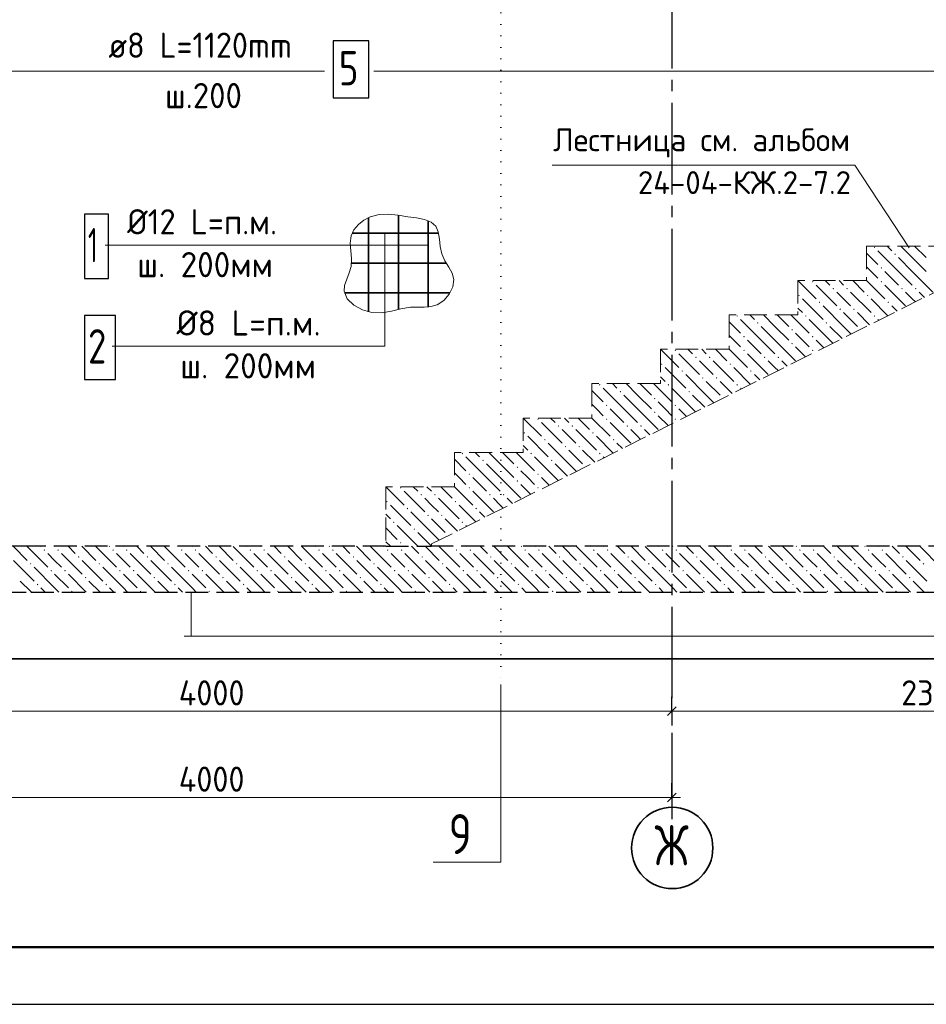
# Model space of a CAD drawing. Header units: millimetres. Extents: x 0 to 50400, y 0 to 35640.
# Tile 2 of 21: x 9482 to 18987, y 0 to 10316. Entities that reach past the tile are written whole.
import ezdxf

# ---------------------------------------------------------------- set-up
doc = ezdxf.new("R2010")
doc.units = ezdxf.units.MM
for name, pattern in [('______2', [324, 240, -84]), ('______5', [1320, 960, -120, 120, -120]), ('______9', [120, 0, -120])]:
    doc.linetypes.add(name, pattern=pattern)
for name, color, linetype, lineweight in [('Standard', 7, 'Continuous', 25), ('ЖБ Лестница', 52, 'Continuous', 25), ('ЖБ Перекрытие верхний уровень', 7, 'Continuous', 35), ('ЖБ Стена верхний уровень', 7, 'Continuous', 35), ('Позиционная метка линия выноска', 7, 'Continuous', 13), ('Позиционная метка номер позиции', 7, 'Continuous', 13), ('Сечения символ', 7, 'Continuous', 25)]:
    doc.layers.add(name, color=color, linetype=linetype, lineweight=lineweight)
doc.layers.add('Оси', color=7, linetype='______5', true_color=0x656565)
doc.layers.add('Стена ДОП П-обр. неравн', color=7, linetype='Continuous', true_color=0xa0a0a0)
doc.layers.add('Размерная выноска', color=7, linetype='Continuous')
doc.styles.add('ISOCPEUR', font='txt')

msp = doc.modelspace()

# ---------------------------------------------------------------- hatches: boundary and pattern name
at = {"layer": 'ЖБ Лестница', "linetype": 'Continuous', "lineweight": 18, "transparency": 33554687}
for points in [[(18436, 7931), (18444, 7939), (18451, 7931), (18444, 7923)], [(18652, 7859), (18660, 7867), (18667, 7859), (18660, 7851)], [(18508, 7715), (18516, 7723), (18523, 7715), (18516, 7707)], [(17788, 7571), (17796, 7579), (17803, 7571), (17796, 7563)], [(18508, 7571), (18516, 7579), (18523, 7571), (18516, 7563)], [(17644, 7427), (17652, 7435), (17659, 7427), (17652, 7419)], [(18004, 7499), (18012, 7507), (18019, 7499), (18012, 7491)], [(18148, 7499), (18156, 7507), (18163, 7499), (18156, 7491)], [(18364, 7427), (18372, 7435), (18379, 7427), (18372, 7419)], [(18724, 7499), (18732, 7507), (18739, 7499), (18732, 7491)], [(18868, 7499), (18876, 7507), (18883, 7499), (18876, 7491)], [(17860, 7355), (17868, 7363), (17875, 7355), (17868, 7347)], [(18580, 7355), (18588, 7363), (18595, 7355), (18588, 7347)], [(18076, 7283), (18084, 7291), (18091, 7283), (18084, 7275)], [(18220, 7283), (18228, 7291), (18235, 7283), (18228, 7275)], [(16996, 7211), (17004, 7219), (17011, 7211), (17004, 7203)], [(17212, 7139), (17220, 7147), (17227, 7139), (17220, 7131)], [(17716, 7211), (17724, 7219), (17731, 7211), (17724, 7203)], [(17932, 7139), (17940, 7147), (17947, 7139), (17940, 7131)], [(18436, 7211), (18444, 7219), (18451, 7211), (18444, 7203)], [(17572, 7067), (17580, 7075), (17587, 7067), (17580, 7059)], [(18296, 7071), (18300, 7075), (18301, 7073)], [(17068, 6995), (17076, 7003), (17083, 6995), (17076, 6987)], [(17572, 6923), (17580, 6931), (17587, 6923), (17580, 6915)], [(17788, 6995), (17796, 7003), (17803, 6995), (17796, 6987)], [(16348, 6851), (16356, 6859), (16363, 6851), (16356, 6843)], [(17068, 6851), (17076, 6859), (17083, 6851), (17076, 6843)], [(17788, 6851), (17796, 6859), (17803, 6851), (17796, 6843)], [(16204, 6707), (16212, 6715), (16219, 6707), (16212, 6699)], [(16564, 6779), (16572, 6787), (16579, 6779), (16572, 6771)], [(16708, 6779), (16716, 6787), (16723, 6779), (16716, 6771)], [(16924, 6707), (16932, 6715), (16939, 6707), (16932, 6699)], [(17284, 6779), (17292, 6787), (17299, 6779), (17292, 6771)], [(17428, 6779), (17436, 6787), (17443, 6779), (17436, 6771)], [(16420, 6635), (16428, 6643), (16435, 6635), (16428, 6627)], [(17140, 6635), (17148, 6643), (17155, 6635), (17148, 6627)], [(16636, 6563), (16644, 6571), (16651, 6563), (16644, 6555)], [(16780, 6563), (16788, 6571), (16795, 6563), (16788, 6555)], [(15556, 6491), (15564, 6499), (15571, 6491), (15564, 6483)], [(15772, 6419), (15780, 6427), (15787, 6419), (15780, 6411)], [(16276, 6491), (16284, 6499), (16291, 6491), (16284, 6483)], [(16492, 6419), (16500, 6427), (16507, 6419), (16500, 6411)], [(16996, 6491), (17004, 6499), (17011, 6491), (17004, 6483)], [(16132, 6347), (16140, 6355), (16147, 6347), (16140, 6339)], [(16856, 6351), (16860, 6355), (16861, 6353)], [(15628, 6275), (15636, 6283), (15643, 6275), (15636, 6267)], [(16132, 6203), (16140, 6211), (16147, 6203), (16140, 6195)], [(16348, 6275), (16356, 6283), (16363, 6275), (16356, 6267)], [(14908, 6131), (14916, 6139), (14923, 6131), (14916, 6123)], [(15628, 6131), (15636, 6139), (15643, 6131), (15636, 6123)], [(16348, 6131), (16356, 6139), (16363, 6131), (16356, 6123)], [(14764, 5987), (14772, 5995), (14779, 5987), (14772, 5979)], [(15124, 6059), (15132, 6067), (15139, 6059), (15132, 6051)], [(15268, 6059), (15276, 6067), (15283, 6059), (15276, 6051)], [(15484, 5987), (15492, 5995), (15499, 5987), (15492, 5979)], [(15844, 6059), (15852, 6067), (15859, 6059), (15852, 6051)], [(15988, 6059), (15996, 6067), (16003, 6059), (15996, 6051)], [(14980, 5915), (14988, 5923), (14995, 5915), (14988, 5907)], [(15700, 5915), (15708, 5923), (15715, 5915), (15708, 5907)], [(14116, 5771), (14124, 5779), (14131, 5771), (14124, 5763)], [(14836, 5771), (14844, 5779), (14851, 5771), (14844, 5763)], [(15196, 5843), (15204, 5851), (15211, 5843), (15204, 5835)], [(15340, 5843), (15348, 5851), (15355, 5843), (15348, 5835)], [(15556, 5771), (15564, 5779), (15571, 5771), (15564, 5763)], [(14332, 5699), (14340, 5707), (14347, 5699), (14340, 5691)], [(15052, 5699), (15060, 5707), (15067, 5699), (15060, 5691)], [(14692, 5627), (14700, 5635), (14707, 5627), (14700, 5619)], [(15416, 5631), (15420, 5635), (15421, 5633)], [(14188, 5555), (14196, 5563), (14203, 5555), (14196, 5547)], [(14692, 5483), (14700, 5491), (14707, 5483), (14700, 5475)], [(14908, 5555), (14916, 5563), (14923, 5555), (14916, 5547)], [(13468, 5411), (13476, 5419), (13483, 5411), (13476, 5403)], [(14188, 5411), (14196, 5419), (14203, 5411), (14196, 5403)], [(14908, 5411), (14916, 5419), (14923, 5411), (14916, 5403)], [(13324, 5267), (13332, 5275), (13339, 5267), (13332, 5259)], [(13684, 5339), (13692, 5347), (13699, 5339), (13692, 5331)], [(13828, 5339), (13836, 5347), (13843, 5339), (13836, 5331)], [(14044, 5267), (14052, 5275), (14059, 5267), (14052, 5259)], [(14404, 5339), (14412, 5347), (14419, 5339), (14412, 5331)], [(14548, 5339), (14556, 5347), (14563, 5339), (14556, 5331)], [(13540, 5195), (13548, 5203), (13555, 5195), (13548, 5187)], [(14260, 5195), (14268, 5203), (14275, 5195), (14268, 5187)], [(13396, 5051), (13404, 5059), (13411, 5051), (13404, 5043)], [(13756, 5123), (13764, 5131), (13771, 5123), (13764, 5115)], [(13900, 5123), (13908, 5131), (13915, 5123), (13908, 5115)], [(14116, 5051), (14124, 5059), (14131, 5051), (14124, 5043)], [(13612, 4979), (13620, 4987), (13627, 4979), (13620, 4971)], [(13976, 4911), (13980, 4915), (13981, 4913)], [(13468, 4835), (13476, 4843), (13483, 4835), (13476, 4827)]]:
    msp.add_hatch(color=7, dxfattribs=at).paths.add_polyline_path(points, flags=16)
at = {"layer": 'ЖБ Перекрытие верхний уровень', "linetype": 'Continuous', "lineweight": 18, "transparency": 33554687}
for points in [[(9734, 4759), (9741, 4767), (9749, 4759), (9741, 4751)], [(9878, 4759), (9885, 4767), (9893, 4759), (9885, 4751)], [(10454, 4759), (10461, 4767), (10469, 4759), (10461, 4751)], [(10598, 4759), (10605, 4767), (10613, 4759), (10605, 4751)], [(11174, 4759), (11181, 4767), (11189, 4759), (11181, 4751)], [(11318, 4759), (11325, 4767), (11333, 4759), (11325, 4751)], [(11894, 4759), (11901, 4767), (11909, 4759), (11901, 4751)], [(12038, 4759), (12045, 4767), (12053, 4759), (12045, 4751)], [(12614, 4759), (12621, 4767), (12629, 4759), (12621, 4751)], [(12758, 4759), (12765, 4767), (12773, 4759), (12765, 4751)], [(13334, 4759), (13341, 4767), (13349, 4759), (13341, 4751)], [(13478, 4759), (13485, 4767), (13493, 4759), (13485, 4751)], [(14054, 4759), (14061, 4767), (14069, 4759), (14061, 4751)], [(14198, 4759), (14205, 4767), (14213, 4759), (14205, 4751)], [(14774, 4759), (14781, 4767), (14789, 4759), (14781, 4751)], [(14918, 4759), (14925, 4767), (14933, 4759), (14925, 4751)], [(15494, 4759), (15501, 4767), (15509, 4759), (15501, 4751)], [(15638, 4759), (15645, 4767), (15653, 4759), (15645, 4751)], [(16214, 4759), (16221, 4767), (16229, 4759), (16221, 4751)], [(16358, 4759), (16365, 4767), (16373, 4759), (16365, 4751)], [(16934, 4759), (16941, 4767), (16949, 4759), (16941, 4751)], [(17078, 4759), (17085, 4767), (17093, 4759), (17085, 4751)], [(17654, 4759), (17661, 4767), (17669, 4759), (17661, 4751)], [(17798, 4759), (17805, 4767), (17813, 4759), (17805, 4751)], [(18374, 4759), (18381, 4767), (18389, 4759), (18381, 4751)], [(18518, 4759), (18525, 4767), (18533, 4759), (18525, 4751)], [(10094, 4687), (10101, 4695), (10109, 4687), (10101, 4679)], [(10814, 4687), (10821, 4695), (10829, 4687), (10821, 4679)], [(11534, 4687), (11541, 4695), (11549, 4687), (11541, 4679)], [(12254, 4687), (12261, 4695), (12269, 4687), (12261, 4679)], [(12974, 4687), (12981, 4695), (12989, 4687), (12981, 4679)], [(13694, 4687), (13701, 4695), (13709, 4687), (13701, 4679)], [(14414, 4687), (14421, 4695), (14429, 4687), (14421, 4679)], [(15134, 4687), (15141, 4695), (15149, 4687), (15141, 4679)], [(15854, 4687), (15861, 4695), (15869, 4687), (15861, 4679)], [(16574, 4687), (16581, 4695), (16589, 4687), (16581, 4679)], [(17294, 4687), (17301, 4695), (17309, 4687), (17301, 4679)], [(18014, 4687), (18021, 4695), (18029, 4687), (18021, 4679)], [(18734, 4687), (18741, 4695), (18749, 4687), (18741, 4679)], [(9590, 4615), (9597, 4623), (9600, 4620), (9600, 4609), (9597, 4607)], [(9600, 4620), (9605, 4615), (9600, 4609)], [(9806, 4543), (9813, 4551), (9821, 4543), (9813, 4535)], [(9950, 4543), (9957, 4551), (9965, 4543), (9957, 4535)], [(10310, 4615), (10317, 4623), (10325, 4615), (10317, 4607)], [(10526, 4543), (10533, 4551), (10541, 4543), (10533, 4535)], [(10670, 4543), (10677, 4551), (10685, 4543), (10677, 4535)], [(11030, 4615), (11037, 4623), (11045, 4615), (11037, 4607)], [(11246, 4543), (11253, 4551), (11261, 4543), (11253, 4535)], [(11390, 4543), (11397, 4551), (11405, 4543), (11397, 4535)], [(11750, 4615), (11757, 4623), (11765, 4615), (11757, 4607)], [(11966, 4543), (11973, 4551), (11981, 4543), (11973, 4535)], [(12110, 4543), (12117, 4551), (12125, 4543), (12117, 4535)], [(12470, 4615), (12477, 4623), (12485, 4615), (12477, 4607)], [(12686, 4543), (12693, 4551), (12701, 4543), (12693, 4535)], [(12830, 4543), (12837, 4551), (12845, 4543), (12837, 4535)], [(13190, 4615), (13197, 4623), (13205, 4615), (13197, 4607)], [(13406, 4543), (13413, 4551), (13421, 4543), (13413, 4535)], [(13550, 4543), (13557, 4551), (13565, 4543), (13557, 4535)], [(13910, 4615), (13917, 4623), (13925, 4615), (13917, 4607)], [(14126, 4543), (14133, 4551), (14141, 4543), (14133, 4535)], [(14270, 4543), (14277, 4551), (14285, 4543), (14277, 4535)], [(14630, 4615), (14637, 4623), (14645, 4615), (14637, 4607)], [(14846, 4543), (14853, 4551), (14861, 4543), (14853, 4535)], [(14990, 4543), (14997, 4551), (15005, 4543), (14997, 4535)], [(15350, 4615), (15357, 4623), (15365, 4615), (15357, 4607)], [(15566, 4543), (15573, 4551), (15581, 4543), (15573, 4535)], [(15710, 4543), (15717, 4551), (15725, 4543), (15717, 4535)], [(16070, 4615), (16077, 4623), (16085, 4615), (16077, 4607)], [(16286, 4543), (16293, 4551), (16301, 4543), (16293, 4535)], [(16430, 4543), (16437, 4551), (16445, 4543), (16437, 4535)], [(16790, 4615), (16797, 4623), (16805, 4615), (16797, 4607)], [(17006, 4543), (17013, 4551), (17021, 4543), (17013, 4535)], [(17150, 4543), (17157, 4551), (17165, 4543), (17157, 4535)], [(17510, 4615), (17517, 4623), (17525, 4615), (17517, 4607)], [(17726, 4543), (17733, 4551), (17741, 4543), (17733, 4535)], [(17870, 4543), (17877, 4551), (17885, 4543), (17877, 4535)], [(18230, 4615), (18237, 4623), (18240, 4620), (18240, 4609), (18237, 4607)], [(18240, 4620), (18245, 4615), (18240, 4609)], [(18446, 4543), (18453, 4551), (18461, 4543), (18453, 4535)], [(18590, 4543), (18597, 4551), (18605, 4543), (18597, 4535)], [(18950, 4615), (18957, 4623), (18965, 4615), (18957, 4607)], [(10166, 4471), (10173, 4479), (10181, 4471), (10173, 4463)], [(10886, 4471), (10893, 4479), (10901, 4471), (10893, 4463)], [(11606, 4471), (11613, 4479), (11621, 4471), (11613, 4463)], [(12326, 4471), (12333, 4479), (12341, 4471), (12333, 4463)], [(13046, 4471), (13053, 4479), (13061, 4471), (13053, 4463)], [(13766, 4471), (13773, 4479), (13781, 4471), (13773, 4463)], [(14486, 4471), (14493, 4479), (14501, 4471), (14493, 4463)], [(15206, 4471), (15213, 4479), (15221, 4471), (15213, 4463)], [(15926, 4471), (15933, 4479), (15941, 4471), (15933, 4463)], [(16646, 4471), (16653, 4479), (16661, 4471), (16653, 4463)], [(17366, 4471), (17373, 4479), (17381, 4471), (17373, 4463)], [(18086, 4471), (18093, 4479), (18101, 4471), (18093, 4463)], [(18806, 4471), (18813, 4479), (18821, 4471), (18813, 4463)], [(9662, 4399), (9669, 4407), (9677, 4399), (9669, 4391)], [(10022, 4327), (10029, 4335), (10037, 4327), (10029, 4319)], [(10382, 4399), (10389, 4407), (10397, 4399), (10389, 4391)], [(10742, 4327), (10749, 4335), (10757, 4327), (10749, 4319)], [(11102, 4399), (11109, 4407), (11117, 4399), (11109, 4391)], [(11462, 4327), (11469, 4335), (11477, 4327), (11469, 4319)], [(11822, 4399), (11829, 4407), (11837, 4399), (11829, 4391)], [(12182, 4327), (12189, 4335), (12197, 4327), (12189, 4319)], [(12542, 4399), (12549, 4407), (12557, 4399), (12549, 4391)], [(12902, 4327), (12909, 4335), (12917, 4327), (12909, 4319)], [(13262, 4399), (13269, 4407), (13277, 4399), (13269, 4391)], [(13622, 4327), (13629, 4335), (13637, 4327), (13629, 4319)], [(13982, 4399), (13989, 4407), (13997, 4399), (13989, 4391)], [(14342, 4327), (14349, 4335), (14357, 4327), (14349, 4319)], [(14702, 4399), (14709, 4407), (14717, 4399), (14709, 4391)], [(15062, 4327), (15069, 4335), (15077, 4327), (15069, 4319)], [(15422, 4399), (15429, 4407), (15437, 4399), (15429, 4391)], [(15782, 4327), (15789, 4335), (15797, 4327), (15789, 4319)], [(16142, 4399), (16149, 4407), (16157, 4399), (16149, 4391)], [(16502, 4327), (16509, 4335), (16517, 4327), (16509, 4319)], [(16862, 4399), (16869, 4407), (16877, 4399), (16869, 4391)], [(17222, 4327), (17229, 4335), (17237, 4327), (17229, 4319)], [(17582, 4399), (17589, 4407), (17597, 4399), (17589, 4391)], [(17942, 4327), (17949, 4335), (17957, 4327), (17949, 4319)], [(18302, 4399), (18309, 4407), (18317, 4399), (18309, 4391)], [(18662, 4327), (18669, 4335), (18677, 4327), (18669, 4319)]]:
    msp.add_hatch(color=7, dxfattribs=at).paths.add_polyline_path(points, flags=16)

# ---------------------------------------------------------------- linework, layer by layer
at = {"layer": 'Standard', "color": 7, "linetype": 'Continuous', "lineweight": -3, "transparency": 33554687}
for p, q in [((16320, 3071), (16320, 3221)), ((16320, 3071), (16320, 2921)), ((16320, 3071), (16320, 3071)), ((16320, 2167), (16320, 2317)), ((16320, 2167), (16320, 2017))]:
    msp.add_line(p, q, dxfattribs=at)
at = {"layer": 'Standard', "color": 7, "linetype": 'Continuous', "lineweight": 25, "transparency": 33554687}
for p, q in [((16275, 3026), (16365, 3116)), ((16275, 2122), (16365, 2212))]:
    msp.add_line(p, q, dxfattribs=at)
at = {"layer": 'Standard', "color": 7, "linetype": 'Continuous', "lineweight": 13, "transparency": 33554687}
for p, q in [((6720, 3071), (16320, 3071)), ((16320, 3071), (21840, 3071)), ((6720, 2167), (16320, 2167)), ((16320, 2167), (16410, 2167))]:
    msp.add_line(p, q, dxfattribs=at)
at = {"layer": 'Standard', "color": 7, "linetype": 'Continuous', "lineweight": 25, "transparency": 33554687}
msp.add_lwpolyline([(0, 0), (50400, 0), (50400, 35640), (0, 35640), (0, 0)], close=True, dxfattribs=at)
at = {"layer": 'Standard', "color": 7, "linetype": 'Continuous', "lineweight": 13, "transparency": 33554687}
msp.add_lwpolyline([(50400, 35640), (0, 35640), (0, 0), (50400, 0), (50400, 35640)], dxfattribs=at)
at = {"layer": 'Standard', "color": 7, "linetype": 'Continuous', "lineweight": 50, "transparency": 33554687}
msp.add_lwpolyline([(2400, 35040), (49800, 35040), (49800, 600), (2400, 600), (2400, 35040)], close=True, dxfattribs=at)
at = {"layer": 'Standard', "color": 254, "linetype": 'Continuous', "lineweight": 35, "true_color": 0xc4c4ff, "transparency": 33554687}
msp.add_lwpolyline([(4927, 3618), (23431, 3618), (23431, 16511), (4927, 16511), (4927, 3618)], dxfattribs=at)
at = {"layer": 'ЖБ Лестница', "color": 7, "linetype": '______2', "lineweight": 13, "transparency": 33554687}
for p, q in [((18360, 7943), (18360, 7583)), ((21840, 7943), (18360, 7943)), ((17640, 7583), (17640, 7223)), ((18360, 7583), (17640, 7583)), ((13800, 4823), (19080, 7463)), ((16920, 7223), (16920, 6863)), ((17640, 7223), (16920, 7223)), ((16200, 6863), (16200, 6503)), ((16920, 6863), (16200, 6863)), ((15480, 6503), (15480, 6143)), ((16200, 6503), (15480, 6503)), ((14760, 6143), (14760, 5783)), ((15480, 6143), (14760, 6143)), ((14040, 5783), (14040, 5423)), ((14760, 5783), (14040, 5783)), ((13320, 5423), (13320, 4799)), ((14040, 5423), (13320, 5423)), ((13800, 4799), (13800, 4823))]:
    msp.add_line(p, q, dxfattribs=at)
at = {"layer": 'ЖБ Лестница', "color": 9, "linetype": 'Continuous', "lineweight": 18, "true_color": 0xc7c7c7, "transparency": 33554687}
for p, q in [((18360, 7871), (18480, 7751)), ((18696, 7679), (18480, 7895)), ((18576, 7943), (18624, 7895)), ((18840, 7823), (18720, 7943)), ((18864, 7943), (18984, 7823)), ((18696, 7823), (18840, 7679)), ((18840, 7823), (18984, 7679)), ((18408, 7679), (18360, 7727)), ((18480, 7607), (18408, 7679)), ((18552, 7679), (18696, 7535)), ((18696, 7679), (18840, 7535)), ((18840, 7679), (19056, 7463)), ((17640, 7583), (17832, 7391)), ((17832, 7535), (18048, 7319)), ((17928, 7583), (17976, 7535)), ((18072, 7583), (18120, 7535)), ((18216, 7583), (18336, 7463)), ((18360, 7583), (18552, 7391)), ((18552, 7535), (18768, 7319)), ((18120, 7391), (18048, 7463)), ((18192, 7463), (18408, 7247)), ((18840, 7391), (18768, 7463)), ((18912, 7463), (18968, 7407)), ((17688, 7391), (17904, 7175)), ((18192, 7319), (18120, 7391)), ((18408, 7391), (18584, 7215)), ((18872, 7359), (18840, 7391)), ((17136, 7223), (17184, 7175)), ((17400, 7103), (17280, 7223)), ((17424, 7223), (17544, 7103)), ((17568, 7223), (17760, 7031)), ((17640, 7295), (17688, 7247)), ((18120, 7103), (17904, 7319)), ((18120, 7247), (18264, 7103)), ((18264, 7247), (18392, 7119)), ((18680, 7263), (18624, 7319)), ((16920, 7151), (17040, 7031)), ((17256, 6959), (17040, 7175)), ((17976, 6959), (17760, 7175)), ((18488, 7167), (18480, 7175)), ((17256, 7103), (17400, 6959)), ((17400, 7103), (17544, 6959)), ((17688, 6959), (17616, 7031)), ((17976, 7103), (18104, 6975)), ((18120, 7103), (18200, 7023)), ((16968, 6959), (16920, 7007)), ((17040, 6887), (16968, 6959)), ((17112, 6959), (17256, 6815)), ((17256, 6959), (17400, 6815)), ((17400, 6959), (17616, 6743)), ((17760, 6887), (17688, 6959)), ((17832, 6959), (17912, 6879)), ((17976, 6959), (18008, 6927)), ((16200, 6863), (16392, 6671)), ((16392, 6815), (16608, 6599)), ((16488, 6863), (16536, 6815)), ((16632, 6863), (16680, 6815)), ((16776, 6863), (16896, 6743)), ((16920, 6863), (17112, 6671)), ((17112, 6815), (17328, 6599)), ((17616, 6887), (17720, 6783)), ((16680, 6671), (16608, 6743)), ((16752, 6743), (16968, 6527)), ((17400, 6671), (17328, 6743)), ((17472, 6743), (17528, 6687)), ((16248, 6671), (16464, 6455)), ((16752, 6599), (16680, 6671)), ((16968, 6671), (17144, 6495)), ((17432, 6639), (17400, 6671)), ((15696, 6503), (15744, 6455)), ((15960, 6383), (15840, 6503)), ((15984, 6503), (16104, 6383)), ((16128, 6503), (16320, 6311)), ((16200, 6575), (16248, 6527)), ((16680, 6383), (16464, 6599)), ((16680, 6527), (16824, 6383)), ((16824, 6527), (16952, 6399)), ((17240, 6543), (17184, 6599)), ((15480, 6431), (15600, 6311)), ((15816, 6239), (15600, 6455)), ((16536, 6239), (16320, 6455)), ((17048, 6447), (17040, 6455)), ((15816, 6383), (15960, 6239)), ((15960, 6383), (16104, 6239)), ((16248, 6239), (16176, 6311)), ((16536, 6383), (16664, 6255)), ((16680, 6383), (16760, 6303)), ((15528, 6239), (15480, 6287)), ((15600, 6167), (15528, 6239)), ((15672, 6239), (15816, 6095)), ((15816, 6239), (15960, 6095)), ((15960, 6239), (16176, 6023)), ((16320, 6167), (16248, 6239)), ((16392, 6239), (16472, 6159)), ((16536, 6239), (16568, 6207)), ((14760, 6143), (14952, 5951)), ((14952, 6095), (15168, 5879)), ((15048, 6143), (15096, 6095)), ((15192, 6143), (15240, 6095)), ((15336, 6143), (15456, 6023)), ((15480, 6143), (15672, 5951)), ((15672, 6095), (15888, 5879)), ((16176, 6167), (16280, 6063)), ((15240, 5951), (15168, 6023)), ((15312, 6023), (15528, 5807)), ((15960, 5951), (15888, 6023)), ((16032, 6023), (16088, 5967)), ((14808, 5951), (15024, 5735)), ((15312, 5879), (15240, 5951)), ((15528, 5951), (15704, 5775)), ((15992, 5919), (15960, 5951)), ((14256, 5783), (14304, 5735)), ((14520, 5663), (14400, 5783)), ((14544, 5783), (14664, 5663)), ((14688, 5783), (14880, 5591)), ((14760, 5855), (14808, 5807)), ((15240, 5663), (15024, 5879)), ((15240, 5807), (15384, 5663)), ((15384, 5807), (15512, 5679)), ((15800, 5823), (15744, 5879)), ((14040, 5711), (14160, 5591)), ((14376, 5519), (14160, 5735)), ((15096, 5519), (14880, 5735)), ((15608, 5727), (15600, 5735)), ((14376, 5663), (14520, 5519)), ((14520, 5663), (14664, 5519)), ((14808, 5519), (14736, 5591)), ((15096, 5663), (15224, 5535)), ((15240, 5663), (15320, 5583)), ((14088, 5519), (14040, 5567)), ((14160, 5447), (14088, 5519)), ((14232, 5519), (14376, 5375)), ((14376, 5519), (14520, 5375)), ((14520, 5519), (14736, 5303)), ((14880, 5447), (14808, 5519)), ((14952, 5519), (15032, 5439)), ((15096, 5519), (15128, 5487)), ((13320, 5423), (13512, 5231)), ((13512, 5375), (13728, 5159)), ((13608, 5423), (13656, 5375)), ((13752, 5423), (13800, 5375)), ((13896, 5423), (14016, 5303)), ((14040, 5423), (14232, 5231)), ((14232, 5375), (14448, 5159)), ((14736, 5447), (14840, 5343)), ((13800, 5231), (13728, 5303)), ((13872, 5303), (14088, 5087)), ((14520, 5231), (14448, 5303)), ((14592, 5303), (14648, 5247)), ((13368, 5231), (13584, 5015)), ((13800, 4943), (13584, 5159)), ((13872, 5159), (13800, 5231)), ((14088, 5231), (14264, 5055)), ((14360, 5103), (14304, 5159)), ((14552, 5199), (14520, 5231)), ((13320, 5135), (13368, 5087)), ((13800, 5087), (13944, 4943)), ((13944, 5087), (14072, 4959)), ((13320, 4991), (13440, 4871)), ((13656, 4799), (13440, 5015)), ((14168, 5007), (14160, 5015)), ((13800, 4943), (13880, 4863)), ((13368, 4799), (13320, 4847))]:
    msp.add_line(p, q, dxfattribs=at)
at = {"layer": 'ЖБ Лестница', "color": 253, "linetype": '______2', "lineweight": -3, "true_color": 0xababab, "transparency": 33554687}
msp.add_line((13320, 4799), (13800, 4799), dxfattribs=at)
at = {"layer": 'ЖБ Лестница', "color": 9, "linetype": 'Continuous', "lineweight": 18, "true_color": 0xc7c7c7, "transparency": 33554687}
msp.add_lwpolyline([(13656, 4943), (13800, 4799), (13800, 4799)], dxfattribs=at)
at = {"layer": 'ЖБ Перекрытие верхний уровень', "color": 7, "linetype": '______2', "lineweight": 25, "transparency": 33554687}
for p, q in [((9600, 4799), (6600, 4799)), ((13320, 4799), (9600, 4799)), ((18240, 4799), (13800, 4799)), ((21840, 4799), (18240, 4799)), ((6720, 4319), (9600, 4319)), ((9600, 4319), (18240, 4319)), ((18240, 4319), (21840, 4319))]:
    msp.add_line(p, q, dxfattribs=at)
at = {"layer": 'ЖБ Перекрытие верхний уровень', "color": 9, "linetype": 'Continuous', "lineweight": 18, "true_color": 0xc7c7c7, "transparency": 33554687}
for p, q in [((9413, 4799), (9561, 4651)), ((9561, 4795), (9600, 4757)), ((9600, 4757), (9777, 4579)), ((9701, 4799), (9705, 4795)), ((9845, 4799), (9849, 4795)), ((9989, 4799), (10065, 4723)), ((10133, 4799), (10281, 4651)), ((10281, 4795), (10497, 4579)), ((10421, 4799), (10425, 4795)), ((10565, 4799), (10569, 4795)), ((10709, 4799), (10785, 4723)), ((10853, 4799), (11001, 4651)), ((11001, 4795), (11217, 4579)), ((11141, 4799), (11145, 4795)), ((11285, 4799), (11289, 4795)), ((11429, 4799), (11505, 4723)), ((11573, 4799), (11721, 4651)), ((11721, 4795), (11937, 4579)), ((11861, 4799), (11865, 4795)), ((12005, 4799), (12009, 4795)), ((12149, 4799), (12225, 4723)), ((12293, 4799), (12441, 4651)), ((12441, 4795), (12657, 4579)), ((12581, 4799), (12585, 4795)), ((12725, 4799), (12729, 4795)), ((12869, 4799), (12945, 4723)), ((13013, 4799), (13161, 4651)), ((13161, 4795), (13377, 4579)), ((13301, 4799), (13305, 4795)), ((13445, 4799), (13449, 4795)), ((13589, 4799), (13665, 4723)), ((13733, 4799), (13881, 4651)), ((13881, 4795), (14097, 4579)), ((14021, 4799), (14025, 4795)), ((14165, 4799), (14169, 4795)), ((14309, 4799), (14385, 4723)), ((14453, 4799), (14601, 4651)), ((14601, 4795), (14817, 4579)), ((14741, 4799), (14745, 4795)), ((14885, 4799), (14889, 4795)), ((15029, 4799), (15105, 4723)), ((15173, 4799), (15321, 4651)), ((15321, 4795), (15537, 4579)), ((15461, 4799), (15465, 4795)), ((15605, 4799), (15609, 4795)), ((15749, 4799), (15825, 4723)), ((15893, 4799), (16041, 4651)), ((16041, 4795), (16257, 4579)), ((16181, 4799), (16185, 4795)), ((16325, 4799), (16329, 4795)), ((16469, 4799), (16545, 4723)), ((16613, 4799), (16761, 4651)), ((16761, 4795), (16977, 4579)), ((16901, 4799), (16905, 4795)), ((17045, 4799), (17049, 4795)), ((17189, 4799), (17265, 4723)), ((17333, 4799), (17481, 4651)), ((17481, 4795), (17697, 4579)), ((17621, 4799), (17625, 4795)), ((17765, 4799), (17769, 4795)), ((17909, 4799), (17985, 4723)), ((18053, 4799), (18201, 4651)), ((18201, 4795), (18240, 4757)), ((18240, 4757), (18417, 4579)), ((18341, 4799), (18345, 4795)), ((18485, 4799), (18489, 4795)), ((18629, 4799), (18705, 4723)), ((18773, 4799), (18921, 4651)), ((18921, 4795), (19137, 4579)), ((9417, 4651), (9600, 4469)), ((9849, 4651), (9777, 4723)), ((9921, 4579), (9849, 4651)), ((9921, 4723), (10137, 4507)), ((10137, 4651), (10353, 4435)), ((10569, 4651), (10497, 4723)), ((10641, 4579), (10569, 4651)), ((10641, 4723), (10857, 4507)), ((10857, 4651), (11073, 4435)), ((11289, 4651), (11217, 4723)), ((11361, 4579), (11289, 4651)), ((11361, 4723), (11577, 4507)), ((11577, 4651), (11793, 4435)), ((12009, 4651), (11937, 4723)), ((12081, 4579), (12009, 4651)), ((12081, 4723), (12297, 4507)), ((12297, 4651), (12513, 4435)), ((12729, 4651), (12657, 4723)), ((12801, 4579), (12729, 4651)), ((12801, 4723), (13017, 4507)), ((13017, 4651), (13233, 4435)), ((13449, 4651), (13377, 4723)), ((13521, 4579), (13449, 4651)), ((13521, 4723), (13737, 4507)), ((13737, 4651), (13953, 4435)), ((14169, 4651), (14097, 4723)), ((14241, 4579), (14169, 4651)), ((14241, 4723), (14457, 4507)), ((14457, 4651), (14673, 4435)), ((14889, 4651), (14817, 4723)), ((14961, 4579), (14889, 4651)), ((14961, 4723), (15177, 4507)), ((15177, 4651), (15393, 4435)), ((15609, 4651), (15537, 4723)), ((15681, 4579), (15609, 4651)), ((15681, 4723), (15897, 4507)), ((15897, 4651), (16113, 4435)), ((16329, 4651), (16257, 4723)), ((16401, 4579), (16329, 4651)), ((16401, 4723), (16617, 4507)), ((16617, 4651), (16833, 4435)), ((17049, 4651), (16977, 4723)), ((17121, 4579), (17049, 4651)), ((17121, 4723), (17337, 4507)), ((17337, 4651), (17553, 4435)), ((17769, 4651), (17697, 4723)), ((17841, 4579), (17769, 4651)), ((17841, 4723), (18057, 4507)), ((18057, 4651), (18240, 4469)), ((18489, 4651), (18417, 4723)), ((18561, 4579), (18489, 4651)), ((18561, 4723), (18777, 4507)), ((18777, 4651), (18993, 4435)), ((9849, 4363), (9633, 4579)), ((10569, 4363), (10353, 4579)), ((11289, 4363), (11073, 4579)), ((12009, 4363), (11793, 4579)), ((12729, 4363), (12513, 4579)), ((13449, 4363), (13233, 4579)), ((14169, 4363), (13953, 4579)), ((14889, 4363), (14673, 4579)), ((15609, 4363), (15393, 4579)), ((16329, 4363), (16113, 4579)), ((17049, 4363), (16833, 4579)), ((17769, 4363), (17553, 4579)), ((18489, 4363), (18273, 4579)), ((9600, 4469), (9633, 4435)), ((9849, 4507), (9993, 4363)), ((9993, 4507), (10181, 4319)), ((10569, 4507), (10713, 4363)), ((10713, 4507), (10901, 4319)), ((11289, 4507), (11433, 4363)), ((11433, 4507), (11621, 4319)), ((12009, 4507), (12153, 4363)), ((12153, 4507), (12341, 4319)), ((12729, 4507), (12873, 4363)), ((12873, 4507), (13061, 4319)), ((13449, 4507), (13593, 4363)), ((13593, 4507), (13781, 4319)), ((14169, 4507), (14313, 4363)), ((14313, 4507), (14501, 4319)), ((14889, 4507), (15033, 4363)), ((15033, 4507), (15221, 4319)), ((15609, 4507), (15753, 4363)), ((15753, 4507), (15941, 4319)), ((16329, 4507), (16473, 4363)), ((16473, 4507), (16661, 4319)), ((17049, 4507), (17193, 4363)), ((17193, 4507), (17381, 4319)), ((17769, 4507), (17913, 4363)), ((17913, 4507), (18101, 4319)), ((18240, 4469), (18273, 4435)), ((18489, 4507), (18633, 4363)), ((18633, 4507), (18821, 4319)), ((9600, 4325), (9489, 4435)), ((9705, 4363), (9749, 4319)), ((9849, 4363), (9893, 4319)), ((10325, 4319), (10209, 4435)), ((10425, 4363), (10469, 4319)), ((10569, 4363), (10613, 4319)), ((11045, 4319), (10929, 4435)), ((11145, 4363), (11189, 4319)), ((11289, 4363), (11333, 4319)), ((11765, 4319), (11649, 4435)), ((11865, 4363), (11909, 4319)), ((12009, 4363), (12053, 4319)), ((12485, 4319), (12369, 4435)), ((12585, 4363), (12629, 4319)), ((12729, 4363), (12773, 4319)), ((13205, 4319), (13089, 4435)), ((13305, 4363), (13349, 4319)), ((13449, 4363), (13493, 4319)), ((13925, 4319), (13809, 4435)), ((14025, 4363), (14069, 4319)), ((14169, 4363), (14213, 4319)), ((14645, 4319), (14529, 4435)), ((14745, 4363), (14789, 4319)), ((14889, 4363), (14933, 4319)), ((15365, 4319), (15249, 4435)), ((15465, 4363), (15509, 4319)), ((15609, 4363), (15653, 4319)), ((16085, 4319), (15969, 4435)), ((16185, 4363), (16229, 4319)), ((16329, 4363), (16373, 4319)), ((16805, 4319), (16689, 4435)), ((16905, 4363), (16949, 4319)), ((17049, 4363), (17093, 4319)), ((17525, 4319), (17409, 4435)), ((17625, 4363), (17669, 4319)), ((17769, 4363), (17813, 4319)), ((18240, 4325), (18129, 4435)), ((18345, 4363), (18389, 4319)), ((18489, 4363), (18533, 4319)), ((18965, 4319), (18849, 4435)), ((9605, 4319), (9600, 4325)), ((18245, 4319), (18240, 4325))]:
    msp.add_line(p, q, dxfattribs=at)
at = {"layer": 'ЖБ Стена верхний уровень', "color": 7, "linetype": 'Continuous', "lineweight": 18, "transparency": 33554687}
msp.add_line((11280, 4319), (11280, 3858), dxfattribs=at)
at = {"layer": 'Оси', "color": 8, "linetype": '______5', "lineweight": -3, "transparency": 33554687}
msp.add_line((16320, 16046), (16320, 1940), dxfattribs=at)
at = {"layer": 'Оси', "color": 7, "linetype": 'Continuous', "lineweight": 35, "transparency": 33554687}
msp.add_circle((16323, 1638), 426, dxfattribs=at)
at = {"layer": 'Позиционная метка линия выноска', "color": 7, "linetype": 'Continuous', "lineweight": 13, "transparency": 33554687}
for points in [[(6995, 10252), (7470, 9776), (12678, 9776)], [(21515, 10252), (21039, 9776), (13196, 9776)]]:
    msp.add_lwpolyline(points, dxfattribs=at)
at = {"layer": 'Позиционная метка номер позиции', "color": 7, "linetype": 'Continuous', "lineweight": 35, "transparency": 33554687}
for p, q in [((13452, 8268), (13452, 7281)), ((13139, 8242), (13139, 7255)), ((13765, 8210), (13765, 7306)), ((12968, 8079), (13874, 8079)), ((12962, 7766), (13956, 7766)), ((12887, 7453), (13993, 7453))]:
    msp.add_line(p, q, dxfattribs=at)
at = {"layer": 'Позиционная метка номер позиции', "color": 7, "linetype": 'Continuous', "lineweight": 13, "transparency": 33554687}
for points in [[(15065, 8792), (18239, 8792), (18807, 7927)], [(10451, 6894), (13311, 6894), (13311, 8079)], [(10379, 7954), (12091, 7954), (13765, 7954)]]:
    msp.add_lwpolyline(points, dxfattribs=at)
at = {"layer": 'Позиционная метка номер позиции', "color": 7, "linetype": 'Continuous', "lineweight": 25, "transparency": 33554687}
for points in [[(10163, 7606), (10415, 7606), (10415, 8278), (10163, 8278), (10163, 7606)], [(10163, 6546), (10487, 6546), (10487, 7218), (10163, 7218), (10163, 6546)]]:
    msp.add_lwpolyline(points, dxfattribs=at)
at = {"layer": 'Позиционная метка номер позиции', "color": 7, "linetype": '______2', "lineweight": 13, "transparency": 33554687}
msp.add_lwpolyline([(13551, 8250), (13450, 8268), (13350, 8279), (13252, 8275), (13157, 8250), (13091, 8216), (13033, 8169), (12987, 8114), (12958, 8051), (12948, 7975), (12954, 7895), (12962, 7814), (12958, 7732), (12938, 7664), (12911, 7597), (12889, 7533), (12883, 7471), (12916, 7393), (12985, 7326), (13076, 7276), (13175, 7248), (13280, 7245), (13380, 7263), (13479, 7287), (13578, 7303), (13650, 7305), (13721, 7304), (13792, 7310), (13859, 7329), (13928, 7375), (13985, 7440), (14022, 7516), (14032, 7593), (14015, 7660), (13981, 7725), (13941, 7791), (13909, 7862), (13891, 7939), (13882, 8018), (13871, 8092), (13845, 8152), (13795, 8196), (13725, 8223), (13641, 8239), (13551, 8250)], dxfattribs=at)
at = {"layer": 'Размерная выноска', "color": 7, "linetype": 'Continuous', "lineweight": 13, "transparency": 33554687}
msp.add_line((21912, 3858), (11208, 3858), dxfattribs=at)
at = {"layer": 'Сечения символ', "color": 7, "linetype": '______9', "lineweight": 13, "transparency": 33554687}
msp.add_line((14526, 14350), (14526, 3352), dxfattribs=at)
at = {"layer": 'Сечения символ', "color": 7, "linetype": 'Continuous', "lineweight": 13, "transparency": 33554687}
msp.add_lwpolyline([(14526, 3352), (14526, 1491), (13818, 1491)], dxfattribs=at)
at = {"layer": 'Стена ДОП П-обр. неравн', "color": 7, "linetype": 'Continuous', "lineweight": 25, "transparency": 33554687}
msp.add_lwpolyline([(12769, 9496), (13141, 9496), (13141, 10096), (12769, 10096), (12769, 9496)], dxfattribs=at)

# ---------------------------------------------------------------- texts
at = {"layer": 'Standard', "color": 7, "linetype": 'Continuous', "lineweight": 25, "transparency": 33554687, "char_height": 264, "attachment_point": 7, "style": 'ISOCPEUR'}
for s, insert, width in [('\\W0.93;4000', (11150, 3131), 888.46), ('\\W0.93;2300', (18723, 3131), 861.71), ('\\W0.93;4000', (11150, 2227), 888.46)]:
    msp.add_mtext(s, dxfattribs=dict(at, insert=insert, width=width))
at = {"layer": 'Оси', "color": 7, "linetype": 'Continuous', "lineweight": 35, "transparency": 33554687, "insert": (16139, 1456), "char_height": 420, "width": 520.62, "attachment_point": 7, "style": 'ISOCPEUR'}
msp.add_mtext('\\W0.73;Ж', dxfattribs=at)
at = {"layer": 'Позиционная метка номер позиции', "color": 7, "linetype": 'Continuous', "lineweight": 18, "transparency": 33554687, "char_height": 240, "attachment_point": 7, "style": 'ISOCPEUR'}
for s, insert, width in [('\\W0.98;Лестница см. альбом', (15075, 8873), 3308.75), ('\\W0.98;24-04-КЖ.2-7.2', (15963, 8489), 2419.95)]:
    msp.add_mtext(s, dxfattribs=dict(at, insert=insert, width=width))
at = {"layer": 'Позиционная метка номер позиции', "color": 7, "linetype": 'Continuous', "lineweight": 25, "transparency": 33554687, "attachment_point": 7, "style": 'ISOCPEUR'}
for s, insert, char_height, width in [('\\W0.94;Ø12 L=п.м.', (10609, 8067), 264, 1786.42), ('\\W0.56;1', (10199, 7774), 360, 279.99), ('\\W0.96;ш. 200мм', (10714, 7618), 264, 1578.57), ('\\W0.97;Ø8 L=п.м.', (11126, 7007), 264, 1657.9), ('\\W0.78;2', (10199, 6714), 360, 391.68), ('\\W0.96;ш. 200мм', (11165, 6558), 264, 1578.56)]:
    msp.add_mtext(s, dxfattribs=dict(at, insert=insert, char_height=char_height, width=width))
at = {"layer": 'Сечения символ', "color": 7, "linetype": 'Continuous', "lineweight": 35, "transparency": 33554687, "insert": (13980, 1573), "char_height": 420, "width": 456.96, "attachment_point": 7, "style": 'ISOCPEUR'}
msp.add_mtext('\\W0.78;9', dxfattribs=at)
at = {"layer": 'Стена ДОП П-обр. неравн', "color": 7, "linetype": 'Continuous', "lineweight": 13, "transparency": 33554687, "attachment_point": 7, "style": 'ISOCPEUR'}
for s, insert, char_height, width in [('\\W0.93;ø8 L=1120mm ', (10412, 9917), 264, 2339.97), ('\\W0.78;5', (12829, 9628), 360, 391.7), ('\\W0.95;ш.200 ', (11006, 9389), 264, 1154.55)]:
    msp.add_mtext(s, dxfattribs=dict(at, insert=insert, char_height=char_height, width=width))

doc.saveas('drawing.dxf')
